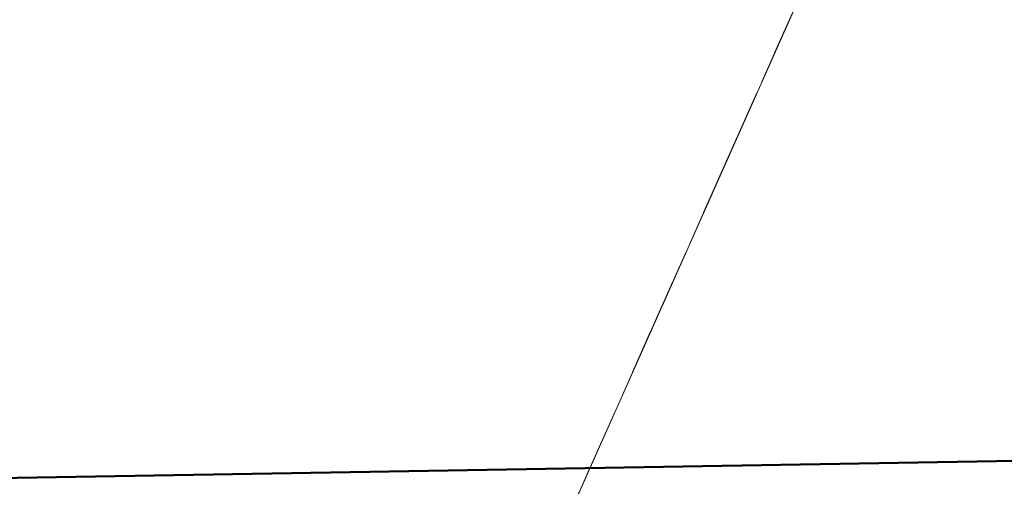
# Model space of a CAD drawing. Extents: x 5491056 to 5491224, y 5912897 to 5913097.
# Tile 4 of 15: x 5491170.42 to 5491181.7, y 5913036.11 to 5913041.45. Entities that reach past the tile are written whole.
import ezdxf

# ---------------------------------------------------------------- set-up
doc = ezdxf.new("R2010")
doc.units = 0
for name, pattern in [('DGN Style 3', [2.568211, 1.834436, -0.733774]), ('PRZER1-1', [1, 0.5, -0.5]), ('PRZER3-1', [2, 1.5, -0.5])]:
    doc.linetypes.add(name, pattern=pattern)
for name, color, linetype, lineweight in [('GESDZI', 7, 'CONTINUOUS', 18), ('GESKKL', 82, 'CONTINUOUS', 18), ('GESUZY', 96, 'CONTINUOUS', 18), ('Zakres opracowania', 1, 'DGN Style 3', 50)]:
    doc.layers.add(name, color=color, linetype=linetype, lineweight=lineweight)

msp = doc.modelspace()

# ---------------------------------------------------------------- linework, layer by layer
at = {"layer": 'GESDZI', "color": 251, "linetype": 'Continuous', "lineweight": 13, "true_color": 0x636466, "elevation": 10.22, "flags": 128}
for points in [[(5491170.92907, 5913022.80376), (5491179.52844, 5913042.11311), (5491173.7742, 5913042.11662), (5491174.41455, 5913072.3929), (5491162.67705, 5913073.0474), (5491154.83324, 5913025.57772)], [(5491206.07595, 5913021.78), (5491186.57921, 5913029.83736), (5491192.32073, 5913042.22895), (5491179.52844, 5913042.11311), (5491170.92907, 5913022.80376)]]:
    msp.add_lwpolyline(points, dxfattribs=at)
at = {"layer": 'GESKKL', "color": 252, "linetype": 'PRZER3-1', "lineweight": 13, "true_color": 0x939598, "elevation": 10.06}
for points in [[(5491170.92907, 5913022.80376), (5491179.52844, 5913042.11311), (5491173.7742, 5913042.11662), (5491174.41455, 5913072.3929), (5491162.67705, 5913073.0474), (5491154.83324, 5913025.57772)], [(5491182.66523, 5913020.76021), (5491186.57921, 5913029.83736), (5491192.32073, 5913042.22895), (5491179.52844, 5913042.11311), (5491170.92907, 5913022.80376)]]:
    msp.add_lwpolyline(points, dxfattribs=at)
at = {"layer": 'GESUZY', "color": 252, "linetype": 'PRZER1-1', "lineweight": 13, "true_color": 0x939598, "elevation": 10.08}
for points in [[(5491170.92907, 5913022.80376), (5491179.52844, 5913042.11311), (5491173.7742, 5913042.11662), (5491174.41455, 5913072.3929), (5491162.67705, 5913073.0474), (5491154.83324, 5913025.57772)], [(5491182.66523, 5913020.76021), (5491186.57921, 5913029.83736), (5491192.32073, 5913042.22895), (5491179.52844, 5913042.11311), (5491170.92907, 5913022.80376)]]:
    msp.add_lwpolyline(points, dxfattribs=at)
at = {"layer": 'Zakres opracowania', "color": 252, "linetype": 'Continuous', "ltscale": 0.5, "true_color": 0x939598, "flags": 128}
msp.add_lwpolyline([(5491198.2011, 5913036.68182), (5491219.05889, 5913087.67773), (5491167.67323, 5913089.54156), (5491165.22948, 5913036.12117)], close=True, dxfattribs=at)

doc.saveas('drawing.dxf')
